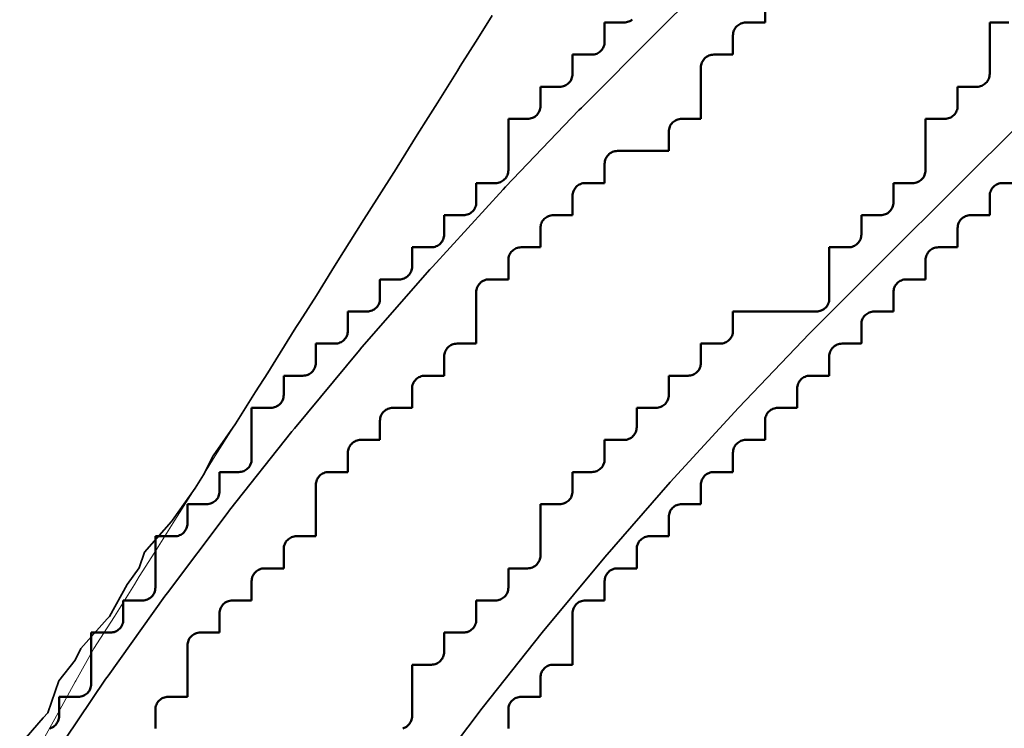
# Model space of a CAD drawing. Header units: metres. Extents: x -6552 to -6384, y 5654608 to 5654799.
# Tile 48 of 68: x -6494.56 to -6486.89, y 5654756.25 to 5654761.77. Entities that reach past the tile are written whole.
import ezdxf

# ---------------------------------------------------------------- set-up
doc = ezdxf.new("R2010")
doc.units = ezdxf.units.M
doc.header["$LTSCALE"] = 0.5
doc.linetypes.add('DASHED', pattern=[9, 6, -3])
doc.linetypes.add('PHANTOM', pattern=[22, 12, -2, 2, -2, 2, -2])
for name, color, linetype, lineweight in [('L-GRAD-CONT', 5, 'DASHED', 25), ('L-HARD-PAVE', 8, 'Continuous', 35), ('L-SITE-LIMIT', 6, 'PHANTOM', 50), ('V-TOPO-MINR', 32, 'Continuous', 13)]:
    doc.layers.add(name, color=color, linetype=linetype, lineweight=lineweight)

msp = doc.modelspace()

# ---------------------------------------------------------------- linework, layer by layer
at = {"layer": 'L-GRAD-CONT', "lineweight": 35}
msp.add_lwpolyline([(-6490.875, 5654761.8056), (-6490.989, 5654761.625), (-6491.125, 5654761.4097), (-6491.1466, 5654761.375), (-6491.3017, 5654761.125), (-6491.375, 5654761.0101), (-6491.4612, 5654760.875), (-6491.6164, 5654760.625), (-6491.625, 5654760.6115), (-6491.7759, 5654760.375), (-6491.875, 5654760.2153), (-6491.932, 5654760.125), (-6492.0905, 5654759.875), (-6492.125, 5654759.8194), (-6492.2457, 5654759.625), (-6492.375, 5654759.4223), (-6492.4052, 5654759.375), (-6492.5603, 5654759.125), (-6492.625, 5654759.0236), (-6492.7198, 5654758.875), (-6492.875, 5654758.625), (-6492.875, 5654758.625), (-6493.05, 5654758.375), (-6493.125, 5654758.2292), (-6493.1897, 5654758.125), (-6493.3677, 5654757.875), (-6493.375, 5654757.8654), (-6493.5859, 5654757.625), (-6493.625, 5654757.5043), (-6493.7199, 5654757.375), (-6493.8582, 5654757.125), (-6493.875, 5654757.1064), (-6494.0816, 5654756.875), (-6494.125, 5654756.7846), (-6494.2511, 5654756.625), (-6494.3391, 5654756.375), (-6494.375, 5654756.3351), (-6494.5571, 5654756.125)], dxfattribs=at)
at = {"layer": 'L-HARD-PAVE'}
for points in [[(-6494.3095, 5654756.0118), (-6493.8876, 5654756.6368), (-6493.8689, 5654756.6637), (-6493.4256, 5654757.2848), (-6493.4067, 5654757.3106), (-6492.9418, 5654757.9278), (-6492.9228, 5654757.9525), (-6492.4365, 5654758.5657), (-6492.4173, 5654758.5893), (-6491.9095, 5654759.1987), (-6491.8903, 5654759.2211), (-6491.361, 5654759.8266), (-6491.3419, 5654759.848), (-6490.7911, 5654760.4496), (-6490.772, 5654760.47), (-6490.1997, 5654761.0676), (-6490.1808, 5654761.087), (-6489.587, 5654761.6808), (-6489.5855, 5654761.6823), (-6489.0249, 5654762.2409)], [(-6486.7356, 5654760.9908), (-6487.2611, 5654760.4692), (-6487.82, 5654759.9122), (-6488.4034, 5654759.3288), (-6488.9566, 5654758.7511), (-6489.4883, 5654758.1704), (-6489.9984, 5654757.5869), (-6490.487, 5654757.0005), (-6490.9543, 5654756.4113), (-6491.4001, 5654755.8193)]]:
    msp.add_lwpolyline(points, dxfattribs=at)
at = {"layer": 'L-SITE-LIMIT'}
for points in [[(-6488.75, 5654761.9), (-6488.75, 5654761.7525), (-6488.7501, 5654761.7501), (-6488.7525, 5654761.75), (-6488.9, 5654761.75), (-6488.9098, 5654761.7495), (-6488.9195, 5654761.7481), (-6488.929, 5654761.7457), (-6488.9383, 5654761.7424), (-6488.9471, 5654761.7382), (-6488.9556, 5654761.7331), (-6488.9634, 5654761.7273), (-6488.9707, 5654761.7207), (-6488.9773, 5654761.7134), (-6488.9831, 5654761.7056), (-6488.9882, 5654761.6971), (-6488.9924, 5654761.6883), (-6488.9957, 5654761.679), (-6488.9981, 5654761.6695), (-6488.9995, 5654761.6598), (-6489, 5654761.65), (-6489, 5654761.5025), (-6489.0001, 5654761.5001), (-6489.0025, 5654761.5), (-6489.15, 5654761.5), (-6489.1598, 5654761.4995), (-6489.1695, 5654761.4981), (-6489.179, 5654761.4957), (-6489.1883, 5654761.4924), (-6489.1971, 5654761.4882), (-6489.2056, 5654761.4831), (-6489.2134, 5654761.4773), (-6489.2207, 5654761.4707), (-6489.2273, 5654761.4634), (-6489.2331, 5654761.4556), (-6489.2382, 5654761.4471), (-6489.2424, 5654761.4383), (-6489.2457, 5654761.429), (-6489.2481, 5654761.4195), (-6489.2495, 5654761.4098), (-6489.25, 5654761.4), (-6489.25, 5654761.0025), (-6489.2501, 5654761.0001), (-6489.2525, 5654761), (-6489.4, 5654761), (-6489.4098, 5654760.9995), (-6489.4195, 5654760.9981), (-6489.429, 5654760.9957), (-6489.4383, 5654760.9924), (-6489.4471, 5654760.9882), (-6489.4556, 5654760.9831), (-6489.4634, 5654760.9773), (-6489.4707, 5654760.9707), (-6489.4773, 5654760.9634), (-6489.4831, 5654760.9556), (-6489.4882, 5654760.9471), (-6489.4924, 5654760.9383), (-6489.4957, 5654760.929), (-6489.4981, 5654760.9195), (-6489.4995, 5654760.9098), (-6489.5, 5654760.9), (-6489.5, 5654760.7525), (-6489.5001, 5654760.7501), (-6489.5025, 5654760.75), (-6489.9, 5654760.75), (-6489.9098, 5654760.7495), (-6489.9195, 5654760.7481), (-6489.929, 5654760.7457), (-6489.9383, 5654760.7424), (-6489.9471, 5654760.7382), (-6489.9556, 5654760.7331), (-6489.9634, 5654760.7273), (-6489.9707, 5654760.7207), (-6489.9773, 5654760.7134), (-6489.9831, 5654760.7056), (-6489.9882, 5654760.6971), (-6489.9924, 5654760.6883), (-6489.9957, 5654760.679), (-6489.9981, 5654760.6695), (-6489.9995, 5654760.6598), (-6490, 5654760.65), (-6490, 5654760.5025), (-6490.0001, 5654760.5001), (-6490.0025, 5654760.5), (-6490.15, 5654760.5), (-6490.1598, 5654760.4995), (-6490.1695, 5654760.4981), (-6490.179, 5654760.4957), (-6490.1883, 5654760.4924), (-6490.1971, 5654760.4882), (-6490.2056, 5654760.4831), (-6490.2134, 5654760.4773), (-6490.2207, 5654760.4707), (-6490.2273, 5654760.4634), (-6490.2331, 5654760.4556), (-6490.2382, 5654760.4471), (-6490.2424, 5654760.4383), (-6490.2457, 5654760.429), (-6490.2481, 5654760.4195), (-6490.2495, 5654760.4098), (-6490.25, 5654760.4), (-6490.25, 5654760.2525), (-6490.2501, 5654760.2501), (-6490.2525, 5654760.25), (-6490.4, 5654760.25), (-6490.4098, 5654760.2495), (-6490.4195, 5654760.2481), (-6490.429, 5654760.2457), (-6490.4383, 5654760.2424), (-6490.4471, 5654760.2382), (-6490.4556, 5654760.2331), (-6490.4634, 5654760.2273), (-6490.4707, 5654760.2207), (-6490.4773, 5654760.2134), (-6490.4831, 5654760.2056), (-6490.4882, 5654760.1971), (-6490.4924, 5654760.1883), (-6490.4957, 5654760.179), (-6490.4981, 5654760.1695), (-6490.4995, 5654760.1598), (-6490.5, 5654760.15), (-6490.5, 5654760.0025), (-6490.5001, 5654760.0001), (-6490.5025, 5654760), (-6490.65, 5654760), (-6490.6598, 5654759.9995), (-6490.6695, 5654759.9981), (-6490.679, 5654759.9957), (-6490.6883, 5654759.9924), (-6490.6971, 5654759.9882), (-6490.7056, 5654759.9831), (-6490.7134, 5654759.9773), (-6490.7207, 5654759.9707), (-6490.7273, 5654759.9634), (-6490.7331, 5654759.9556), (-6490.7382, 5654759.9471), (-6490.7424, 5654759.9383), (-6490.7457, 5654759.929), (-6490.7481, 5654759.9195), (-6490.7495, 5654759.9098), (-6490.75, 5654759.9), (-6490.75, 5654759.7525), (-6490.7501, 5654759.7501), (-6490.7525, 5654759.75), (-6490.9, 5654759.75), (-6490.9098, 5654759.7495), (-6490.9195, 5654759.7481), (-6490.929, 5654759.7457), (-6490.9383, 5654759.7424), (-6490.9471, 5654759.7382), (-6490.9556, 5654759.7331), (-6490.9634, 5654759.7273), (-6490.9707, 5654759.7207), (-6490.9773, 5654759.7134), (-6490.9831, 5654759.7056), (-6490.9882, 5654759.6971), (-6490.9924, 5654759.6883), (-6490.9957, 5654759.679), (-6490.9981, 5654759.6695), (-6490.9995, 5654759.6598), (-6491, 5654759.65), (-6491, 5654759.2525), (-6491.0001, 5654759.2501), (-6491.0025, 5654759.25), (-6491.15, 5654759.25), (-6491.1598, 5654759.2495), (-6491.1695, 5654759.2481), (-6491.179, 5654759.2457), (-6491.1883, 5654759.2424), (-6491.1971, 5654759.2382), (-6491.2056, 5654759.2331), (-6491.2134, 5654759.2273), (-6491.2207, 5654759.2207), (-6491.2273, 5654759.2134), (-6491.2331, 5654759.2056), (-6491.2382, 5654759.1971), (-6491.2424, 5654759.1883), (-6491.2457, 5654759.179), (-6491.2481, 5654759.1695), (-6491.2495, 5654759.1598), (-6491.25, 5654759.15), (-6491.25, 5654759.0025), (-6491.2501, 5654759.0001), (-6491.2525, 5654759), (-6491.4, 5654759), (-6491.4098, 5654758.9995), (-6491.4195, 5654758.9981), (-6491.429, 5654758.9957), (-6491.4383, 5654758.9924), (-6491.4471, 5654758.9882), (-6491.4556, 5654758.9831), (-6491.4634, 5654758.9773), (-6491.4707, 5654758.9707), (-6491.4773, 5654758.9634), (-6491.4831, 5654758.9556), (-6491.4882, 5654758.9471), (-6491.4924, 5654758.9383), (-6491.4957, 5654758.929), (-6491.4981, 5654758.9195), (-6491.4995, 5654758.9098), (-6491.5, 5654758.9), (-6491.5, 5654758.7525), (-6491.5001, 5654758.7501), (-6491.5025, 5654758.75), (-6491.65, 5654758.75), (-6491.6598, 5654758.7495), (-6491.6695, 5654758.7481), (-6491.679, 5654758.7457), (-6491.6883, 5654758.7424), (-6491.6971, 5654758.7382), (-6491.7056, 5654758.7331), (-6491.7134, 5654758.7273), (-6491.7207, 5654758.7207), (-6491.7273, 5654758.7134), (-6491.7331, 5654758.7056), (-6491.7382, 5654758.6971), (-6491.7424, 5654758.6883), (-6491.7457, 5654758.679), (-6491.7481, 5654758.6695), (-6491.7495, 5654758.6598), (-6491.75, 5654758.65), (-6491.75, 5654758.5025), (-6491.7501, 5654758.5001), (-6491.7525, 5654758.5), (-6491.9, 5654758.5), (-6491.9098, 5654758.4995), (-6491.9195, 5654758.4981), (-6491.929, 5654758.4957), (-6491.9383, 5654758.4924), (-6491.9471, 5654758.4882), (-6491.9556, 5654758.4831), (-6491.9634, 5654758.4773), (-6491.9707, 5654758.4707), (-6491.9773, 5654758.4634), (-6491.9831, 5654758.4556), (-6491.9882, 5654758.4471), (-6491.9924, 5654758.4383), (-6491.9957, 5654758.429), (-6491.9981, 5654758.4195), (-6491.9995, 5654758.4098), (-6492, 5654758.4), (-6492, 5654758.2525), (-6492.0001, 5654758.2501), (-6492.0025, 5654758.25), (-6492.15, 5654758.25), (-6492.1598, 5654758.2495), (-6492.1695, 5654758.2481), (-6492.179, 5654758.2457), (-6492.1883, 5654758.2424), (-6492.1971, 5654758.2382), (-6492.2056, 5654758.2331), (-6492.2134, 5654758.2273), (-6492.2207, 5654758.2207), (-6492.2273, 5654758.2134), (-6492.2331, 5654758.2056), (-6492.2382, 5654758.1971), (-6492.2424, 5654758.1883), (-6492.2457, 5654758.179), (-6492.2481, 5654758.1695), (-6492.2495, 5654758.1598), (-6492.25, 5654758.15), (-6492.25, 5654757.7525), (-6492.2501, 5654757.7501), (-6492.2525, 5654757.75), (-6492.4, 5654757.75), (-6492.4098, 5654757.7495), (-6492.4195, 5654757.7481), (-6492.429, 5654757.7457), (-6492.4383, 5654757.7424), (-6492.4471, 5654757.7382), (-6492.4556, 5654757.7331), (-6492.4634, 5654757.7273), (-6492.4707, 5654757.7207), (-6492.4773, 5654757.7134), (-6492.4831, 5654757.7056), (-6492.4882, 5654757.6971), (-6492.4924, 5654757.6883), (-6492.4957, 5654757.679), (-6492.4981, 5654757.6695), (-6492.4995, 5654757.6598), (-6492.5, 5654757.65), (-6492.5, 5654757.5025), (-6492.5001, 5654757.5001), (-6492.5025, 5654757.5), (-6492.65, 5654757.5), (-6492.6598, 5654757.4995), (-6492.6695, 5654757.4981), (-6492.679, 5654757.4957), (-6492.6883, 5654757.4924), (-6492.6971, 5654757.4882), (-6492.7056, 5654757.4831), (-6492.7134, 5654757.4773), (-6492.7207, 5654757.4707), (-6492.7273, 5654757.4634), (-6492.7331, 5654757.4556), (-6492.7382, 5654757.4471), (-6492.7424, 5654757.4383), (-6492.7457, 5654757.429), (-6492.7481, 5654757.4195), (-6492.7495, 5654757.4098), (-6492.75, 5654757.4), (-6492.75, 5654757.2525), (-6492.7501, 5654757.2501), (-6492.7525, 5654757.25), (-6492.9, 5654757.25), (-6492.9098, 5654757.2495), (-6492.9195, 5654757.2481), (-6492.929, 5654757.2457), (-6492.9383, 5654757.2424), (-6492.9471, 5654757.2382), (-6492.9556, 5654757.2331), (-6492.9634, 5654757.2273), (-6492.9707, 5654757.2207), (-6492.9773, 5654757.2134), (-6492.9831, 5654757.2056), (-6492.9882, 5654757.1971), (-6492.9924, 5654757.1883), (-6492.9957, 5654757.179), (-6492.9981, 5654757.1695), (-6492.9995, 5654757.1598), (-6493, 5654757.15), (-6493, 5654757.0025), (-6493.0001, 5654757.0001), (-6493.0025, 5654757), (-6493.15, 5654757), (-6493.1598, 5654756.9995), (-6493.1695, 5654756.9981), (-6493.179, 5654756.9957), (-6493.1883, 5654756.9924), (-6493.1971, 5654756.9882), (-6493.2056, 5654756.9831), (-6493.2134, 5654756.9773), (-6493.2207, 5654756.9707), (-6493.2273, 5654756.9634), (-6493.2331, 5654756.9556), (-6493.2382, 5654756.9471), (-6493.2424, 5654756.9383), (-6493.2457, 5654756.929), (-6493.2481, 5654756.9195), (-6493.2495, 5654756.9098), (-6493.25, 5654756.9), (-6493.25, 5654756.5025), (-6493.2501, 5654756.5001), (-6493.2525, 5654756.5), (-6493.4, 5654756.5), (-6493.4098, 5654756.4995), (-6493.4195, 5654756.4981), (-6493.429, 5654756.4957), (-6493.4383, 5654756.4924), (-6493.4471, 5654756.4882), (-6493.4556, 5654756.4831), (-6493.4634, 5654756.4773), (-6493.4707, 5654756.4707), (-6493.4773, 5654756.4634), (-6493.4831, 5654756.4556), (-6493.4882, 5654756.4471), (-6493.4924, 5654756.4383), (-6493.4957, 5654756.429), (-6493.4981, 5654756.4195), (-6493.4995, 5654756.4098), (-6493.5, 5654756.4), (-6493.5, 5654756.2525)], [(-6494.321, 5654756.2543), (-6494.3117, 5654756.2576), (-6494.3029, 5654756.2618), (-6494.2944, 5654756.2669), (-6494.2866, 5654756.2727), (-6494.2793, 5654756.2793), (-6494.2727, 5654756.2866), (-6494.2669, 5654756.2944), (-6494.2618, 5654756.3029), (-6494.2576, 5654756.3117), (-6494.2543, 5654756.321), (-6494.2519, 5654756.3305), (-6494.2505, 5654756.3402), (-6494.25, 5654756.35), (-6494.25, 5654756.4975), (-6494.2499, 5654756.4999), (-6494.2475, 5654756.5), (-6494.1, 5654756.5), (-6494.0902, 5654756.5005), (-6494.0805, 5654756.5019), (-6494.071, 5654756.5043), (-6494.0617, 5654756.5076), (-6494.0529, 5654756.5118), (-6494.0444, 5654756.5169), (-6494.0366, 5654756.5227), (-6494.0293, 5654756.5293), (-6494.0227, 5654756.5366), (-6494.0169, 5654756.5444), (-6494.0118, 5654756.5529), (-6494.0076, 5654756.5617), (-6494.0043, 5654756.571), (-6494.0019, 5654756.5805), (-6494.0005, 5654756.5902), (-6494, 5654756.6), (-6494, 5654756.9975), (-6493.9999, 5654756.9999), (-6493.9975, 5654757), (-6493.85, 5654757), (-6493.8402, 5654757.0005), (-6493.8305, 5654757.0019), (-6493.821, 5654757.0043), (-6493.8117, 5654757.0076), (-6493.8029, 5654757.0118), (-6493.7944, 5654757.0169), (-6493.7866, 5654757.0227), (-6493.7793, 5654757.0293), (-6493.7727, 5654757.0366), (-6493.7669, 5654757.0444), (-6493.7618, 5654757.0529), (-6493.7576, 5654757.0617), (-6493.7543, 5654757.071), (-6493.7519, 5654757.0805), (-6493.7505, 5654757.0902), (-6493.75, 5654757.1), (-6493.75, 5654757.2475), (-6493.7499, 5654757.2499), (-6493.7475, 5654757.25), (-6493.6, 5654757.25), (-6493.5902, 5654757.2505), (-6493.5805, 5654757.2519), (-6493.571, 5654757.2543), (-6493.5617, 5654757.2576), (-6493.5529, 5654757.2618), (-6493.5444, 5654757.2669), (-6493.5366, 5654757.2727), (-6493.5293, 5654757.2793), (-6493.5227, 5654757.2866), (-6493.5169, 5654757.2944), (-6493.5118, 5654757.3029), (-6493.5076, 5654757.3117), (-6493.5043, 5654757.321), (-6493.5019, 5654757.3305), (-6493.5005, 5654757.3402), (-6493.5, 5654757.35), (-6493.5, 5654757.7475), (-6493.4999, 5654757.7499), (-6493.4975, 5654757.75), (-6493.35, 5654757.75), (-6493.3402, 5654757.7505), (-6493.3305, 5654757.7519), (-6493.321, 5654757.7543), (-6493.3117, 5654757.7576), (-6493.3029, 5654757.7618), (-6493.2944, 5654757.7669), (-6493.2866, 5654757.7727), (-6493.2793, 5654757.7793), (-6493.2727, 5654757.7866), (-6493.2669, 5654757.7944), (-6493.2618, 5654757.8029), (-6493.2576, 5654757.8117), (-6493.2543, 5654757.821), (-6493.2519, 5654757.8305), (-6493.2505, 5654757.8402), (-6493.25, 5654757.85), (-6493.25, 5654757.9975), (-6493.2499, 5654757.9999), (-6493.2475, 5654758), (-6493.1, 5654758), (-6493.0902, 5654758.0005), (-6493.0805, 5654758.0019), (-6493.071, 5654758.0043), (-6493.0617, 5654758.0076), (-6493.0529, 5654758.0118), (-6493.0444, 5654758.0169), (-6493.0366, 5654758.0227), (-6493.0293, 5654758.0293), (-6493.0227, 5654758.0366), (-6493.0169, 5654758.0444), (-6493.0118, 5654758.0529), (-6493.0076, 5654758.0617), (-6493.0043, 5654758.071), (-6493.0019, 5654758.0805), (-6493.0005, 5654758.0902), (-6493, 5654758.1), (-6493, 5654758.2475), (-6492.9999, 5654758.2499), (-6492.9975, 5654758.25), (-6492.85, 5654758.25), (-6492.8402, 5654758.2505), (-6492.8305, 5654758.2519), (-6492.821, 5654758.2543), (-6492.8117, 5654758.2576), (-6492.8029, 5654758.2618), (-6492.7944, 5654758.2669), (-6492.7866, 5654758.2727), (-6492.7793, 5654758.2793), (-6492.7727, 5654758.2866), (-6492.7669, 5654758.2944), (-6492.7618, 5654758.3029), (-6492.7576, 5654758.3117), (-6492.7543, 5654758.321), (-6492.7519, 5654758.3305), (-6492.7505, 5654758.3402), (-6492.75, 5654758.35), (-6492.75, 5654758.7475), (-6492.7499, 5654758.7499), (-6492.7475, 5654758.75), (-6492.6, 5654758.75), (-6492.5902, 5654758.7505), (-6492.5805, 5654758.7519), (-6492.571, 5654758.7543), (-6492.5617, 5654758.7576), (-6492.5529, 5654758.7618), (-6492.5444, 5654758.7669), (-6492.5366, 5654758.7727), (-6492.5293, 5654758.7793), (-6492.5227, 5654758.7866), (-6492.5169, 5654758.7944), (-6492.5118, 5654758.8029), (-6492.5076, 5654758.8117), (-6492.5043, 5654758.821), (-6492.5019, 5654758.8305), (-6492.5005, 5654758.8402), (-6492.5, 5654758.85), (-6492.5, 5654758.9975), (-6492.4999, 5654758.9999), (-6492.4975, 5654759), (-6492.35, 5654759), (-6492.3402, 5654759.0005), (-6492.3305, 5654759.0019), (-6492.321, 5654759.0043), (-6492.3117, 5654759.0076), (-6492.3029, 5654759.0118), (-6492.2944, 5654759.0169), (-6492.2866, 5654759.0227), (-6492.2793, 5654759.0293), (-6492.2727, 5654759.0366), (-6492.2669, 5654759.0444), (-6492.2618, 5654759.0529), (-6492.2576, 5654759.0617), (-6492.2543, 5654759.071), (-6492.2519, 5654759.0805), (-6492.2505, 5654759.0902), (-6492.25, 5654759.1), (-6492.25, 5654759.2475), (-6492.2499, 5654759.2499), (-6492.2475, 5654759.25), (-6492.1, 5654759.25), (-6492.0902, 5654759.2505), (-6492.0805, 5654759.2519), (-6492.071, 5654759.2543), (-6492.0617, 5654759.2576), (-6492.0529, 5654759.2618), (-6492.0444, 5654759.2669), (-6492.0366, 5654759.2727), (-6492.0293, 5654759.2793), (-6492.0227, 5654759.2866), (-6492.0169, 5654759.2944), (-6492.0118, 5654759.3029), (-6492.0076, 5654759.3117), (-6492.0043, 5654759.321), (-6492.0019, 5654759.3305), (-6492.0005, 5654759.3402), (-6492, 5654759.35), (-6492, 5654759.4975), (-6491.9999, 5654759.4999), (-6491.9975, 5654759.5), (-6491.85, 5654759.5), (-6491.8402, 5654759.5005), (-6491.8305, 5654759.5019), (-6491.821, 5654759.5043), (-6491.8117, 5654759.5076), (-6491.8029, 5654759.5118), (-6491.7944, 5654759.5169), (-6491.7866, 5654759.5227), (-6491.7793, 5654759.5293), (-6491.7727, 5654759.5366), (-6491.7669, 5654759.5444), (-6491.7618, 5654759.5529), (-6491.7576, 5654759.5617), (-6491.7543, 5654759.571), (-6491.7519, 5654759.5805), (-6491.7505, 5654759.5902), (-6491.75, 5654759.6), (-6491.75, 5654759.7475), (-6491.7499, 5654759.7499), (-6491.7475, 5654759.75), (-6491.6, 5654759.75), (-6491.5902, 5654759.7505), (-6491.5805, 5654759.7519), (-6491.571, 5654759.7543), (-6491.5617, 5654759.7576), (-6491.5529, 5654759.7618), (-6491.5444, 5654759.7669), (-6491.5366, 5654759.7727), (-6491.5293, 5654759.7793), (-6491.5227, 5654759.7866), (-6491.5169, 5654759.7944), (-6491.5118, 5654759.8029), (-6491.5076, 5654759.8117), (-6491.5043, 5654759.821), (-6491.5019, 5654759.8305), (-6491.5005, 5654759.8402), (-6491.5, 5654759.85), (-6491.5, 5654759.9975), (-6491.4999, 5654759.9999), (-6491.4975, 5654760), (-6491.35, 5654760), (-6491.3402, 5654760.0005), (-6491.3305, 5654760.0019), (-6491.321, 5654760.0043), (-6491.3117, 5654760.0076), (-6491.3029, 5654760.0118), (-6491.2944, 5654760.0169), (-6491.2866, 5654760.0227), (-6491.2793, 5654760.0293), (-6491.2727, 5654760.0366), (-6491.2669, 5654760.0444), (-6491.2618, 5654760.0529), (-6491.2576, 5654760.0617), (-6491.2543, 5654760.071), (-6491.2519, 5654760.0805), (-6491.2505, 5654760.0902), (-6491.25, 5654760.1), (-6491.25, 5654760.2475), (-6491.2499, 5654760.2499), (-6491.2475, 5654760.25), (-6491.1, 5654760.25), (-6491.0902, 5654760.2505), (-6491.0805, 5654760.2519), (-6491.071, 5654760.2543), (-6491.0617, 5654760.2576), (-6491.0529, 5654760.2618), (-6491.0444, 5654760.2669), (-6491.0366, 5654760.2727), (-6491.0293, 5654760.2793), (-6491.0227, 5654760.2866), (-6491.0169, 5654760.2944), (-6491.0118, 5654760.3029), (-6491.0076, 5654760.3117), (-6491.0043, 5654760.321), (-6491.0019, 5654760.3305), (-6491.0005, 5654760.3402), (-6491, 5654760.35), (-6491, 5654760.4975), (-6490.9999, 5654760.4999), (-6490.9975, 5654760.5), (-6490.85, 5654760.5), (-6490.8402, 5654760.5005), (-6490.8305, 5654760.5019), (-6490.821, 5654760.5043), (-6490.8117, 5654760.5076), (-6490.8029, 5654760.5118), (-6490.7944, 5654760.5169), (-6490.7866, 5654760.5227), (-6490.7793, 5654760.5293), (-6490.7727, 5654760.5366), (-6490.7669, 5654760.5444), (-6490.7618, 5654760.5529), (-6490.7576, 5654760.5617), (-6490.7543, 5654760.571), (-6490.7519, 5654760.5805), (-6490.7505, 5654760.5902), (-6490.75, 5654760.6), (-6490.75, 5654760.9975), (-6490.7499, 5654760.9999), (-6490.7475, 5654761), (-6490.6, 5654761), (-6490.5902, 5654761.0005), (-6490.5805, 5654761.0019), (-6490.571, 5654761.0043), (-6490.5617, 5654761.0076), (-6490.5529, 5654761.0118), (-6490.5444, 5654761.0169), (-6490.5366, 5654761.0227), (-6490.5293, 5654761.0293), (-6490.5227, 5654761.0366), (-6490.5169, 5654761.0444), (-6490.5118, 5654761.0529), (-6490.5076, 5654761.0617), (-6490.5043, 5654761.071), (-6490.5019, 5654761.0805), (-6490.5005, 5654761.0902), (-6490.5, 5654761.1), (-6490.5, 5654761.2475), (-6490.4999, 5654761.2499), (-6490.4975, 5654761.25), (-6490.35, 5654761.25), (-6490.3402, 5654761.2505), (-6490.3305, 5654761.2519), (-6490.321, 5654761.2543), (-6490.3117, 5654761.2576), (-6490.3029, 5654761.2618), (-6490.2944, 5654761.2669), (-6490.2866, 5654761.2727), (-6490.2793, 5654761.2793), (-6490.2727, 5654761.2866), (-6490.2669, 5654761.2944), (-6490.2618, 5654761.3029), (-6490.2576, 5654761.3117), (-6490.2543, 5654761.321), (-6490.2519, 5654761.3305), (-6490.2505, 5654761.3402), (-6490.25, 5654761.35), (-6490.25, 5654761.4975), (-6490.2499, 5654761.4999), (-6490.2475, 5654761.5), (-6490.1, 5654761.5), (-6490.0902, 5654761.5005), (-6490.0805, 5654761.5019), (-6490.071, 5654761.5043), (-6490.0617, 5654761.5076), (-6490.0529, 5654761.5118), (-6490.0444, 5654761.5169), (-6490.0366, 5654761.5227), (-6490.0293, 5654761.5293), (-6490.0227, 5654761.5366), (-6490.0169, 5654761.5444), (-6490.0118, 5654761.5529), (-6490.0076, 5654761.5617), (-6490.0043, 5654761.571), (-6490.0019, 5654761.5805), (-6490.0005, 5654761.5902), (-6490, 5654761.6), (-6490, 5654761.7475), (-6489.9999, 5654761.7499), (-6489.9975, 5654761.75), (-6489.85, 5654761.75), (-6489.8402, 5654761.7505), (-6489.8305, 5654761.7519), (-6489.821, 5654761.7543), (-6489.8117, 5654761.7576), (-6489.8029, 5654761.7618), (-6489.7944, 5654761.7669), (-6489.7866, 5654761.7727)], [(-6491.571, 5654756.2543), (-6491.5617, 5654756.2576), (-6491.5529, 5654756.2618), (-6491.5444, 5654756.2669), (-6491.5366, 5654756.2727), (-6491.5293, 5654756.2793), (-6491.5227, 5654756.2866), (-6491.5169, 5654756.2944), (-6491.5118, 5654756.3029), (-6491.5076, 5654756.3117), (-6491.5043, 5654756.321), (-6491.5019, 5654756.3305), (-6491.5005, 5654756.3402), (-6491.5, 5654756.35), (-6491.5, 5654756.7475), (-6491.4999, 5654756.7499), (-6491.4975, 5654756.75), (-6491.35, 5654756.75), (-6491.3402, 5654756.7505), (-6491.3305, 5654756.7519), (-6491.321, 5654756.7543), (-6491.3117, 5654756.7576), (-6491.3029, 5654756.7618), (-6491.2944, 5654756.7669), (-6491.2866, 5654756.7727), (-6491.2793, 5654756.7793), (-6491.2727, 5654756.7866), (-6491.2669, 5654756.7944), (-6491.2618, 5654756.8029), (-6491.2576, 5654756.8117), (-6491.2543, 5654756.821), (-6491.2519, 5654756.8305), (-6491.2505, 5654756.8402), (-6491.25, 5654756.85), (-6491.25, 5654756.9975), (-6491.2499, 5654756.9999), (-6491.2475, 5654757), (-6491.1, 5654757), (-6491.0902, 5654757.0005), (-6491.0805, 5654757.0019), (-6491.071, 5654757.0043), (-6491.0617, 5654757.0076), (-6491.0529, 5654757.0118), (-6491.0444, 5654757.0169), (-6491.0366, 5654757.0227), (-6491.0293, 5654757.0293), (-6491.0227, 5654757.0366), (-6491.0169, 5654757.0444), (-6491.0118, 5654757.0529), (-6491.0076, 5654757.0617), (-6491.0043, 5654757.071), (-6491.0019, 5654757.0805), (-6491.0005, 5654757.0902), (-6491, 5654757.1), (-6491, 5654757.2475), (-6490.9999, 5654757.2499), (-6490.9975, 5654757.25), (-6490.85, 5654757.25), (-6490.8402, 5654757.2505), (-6490.8305, 5654757.2519), (-6490.821, 5654757.2543), (-6490.8117, 5654757.2576), (-6490.8029, 5654757.2618), (-6490.7944, 5654757.2669), (-6490.7866, 5654757.2727), (-6490.7793, 5654757.2793), (-6490.7727, 5654757.2866), (-6490.7669, 5654757.2944), (-6490.7618, 5654757.3029), (-6490.7576, 5654757.3117), (-6490.7543, 5654757.321), (-6490.7519, 5654757.3305), (-6490.7505, 5654757.3402), (-6490.75, 5654757.35), (-6490.75, 5654757.4975), (-6490.7499, 5654757.4999), (-6490.7475, 5654757.5), (-6490.6, 5654757.5), (-6490.5902, 5654757.5005), (-6490.5805, 5654757.5019), (-6490.571, 5654757.5043), (-6490.5617, 5654757.5076), (-6490.5529, 5654757.5118), (-6490.5444, 5654757.5169), (-6490.5366, 5654757.5227), (-6490.5293, 5654757.5293), (-6490.5227, 5654757.5366), (-6490.5169, 5654757.5444), (-6490.5118, 5654757.5529), (-6490.5076, 5654757.5617), (-6490.5043, 5654757.571), (-6490.5019, 5654757.5805), (-6490.5005, 5654757.5902), (-6490.5, 5654757.6), (-6490.5, 5654757.9975), (-6490.4999, 5654757.9999), (-6490.4975, 5654758), (-6490.35, 5654758), (-6490.3402, 5654758.0005), (-6490.3305, 5654758.0019), (-6490.321, 5654758.0043), (-6490.3117, 5654758.0076), (-6490.3029, 5654758.0118), (-6490.2944, 5654758.0169), (-6490.2866, 5654758.0227), (-6490.2793, 5654758.0293), (-6490.2727, 5654758.0366), (-6490.2669, 5654758.0444), (-6490.2618, 5654758.0529), (-6490.2576, 5654758.0617), (-6490.2543, 5654758.071), (-6490.2519, 5654758.0805), (-6490.2505, 5654758.0902), (-6490.25, 5654758.1), (-6490.25, 5654758.2475), (-6490.2499, 5654758.2499), (-6490.2475, 5654758.25), (-6490.1, 5654758.25), (-6490.0902, 5654758.2505), (-6490.0805, 5654758.2519), (-6490.071, 5654758.2543), (-6490.0617, 5654758.2576), (-6490.0529, 5654758.2618), (-6490.0444, 5654758.2669), (-6490.0366, 5654758.2727), (-6490.0293, 5654758.2793), (-6490.0227, 5654758.2866), (-6490.0169, 5654758.2944), (-6490.0118, 5654758.3029), (-6490.0076, 5654758.3117), (-6490.0043, 5654758.321), (-6490.0019, 5654758.3305), (-6490.0005, 5654758.3402), (-6490, 5654758.35), (-6490, 5654758.4975), (-6489.9999, 5654758.4999), (-6489.9975, 5654758.5), (-6489.85, 5654758.5), (-6489.8402, 5654758.5005), (-6489.8305, 5654758.5019), (-6489.821, 5654758.5043), (-6489.8117, 5654758.5076), (-6489.8029, 5654758.5118), (-6489.7944, 5654758.5169), (-6489.7866, 5654758.5227), (-6489.7793, 5654758.5293), (-6489.7727, 5654758.5366), (-6489.7669, 5654758.5444), (-6489.7618, 5654758.5529), (-6489.7576, 5654758.5617), (-6489.7543, 5654758.571), (-6489.7519, 5654758.5805), (-6489.7505, 5654758.5902), (-6489.75, 5654758.6), (-6489.75, 5654758.7475), (-6489.7499, 5654758.7499), (-6489.7475, 5654758.75), (-6489.6, 5654758.75), (-6489.5902, 5654758.7505), (-6489.5805, 5654758.7519), (-6489.571, 5654758.7543), (-6489.5617, 5654758.7576), (-6489.5529, 5654758.7618), (-6489.5444, 5654758.7669), (-6489.5366, 5654758.7727), (-6489.5293, 5654758.7793), (-6489.5227, 5654758.7866), (-6489.5169, 5654758.7944), (-6489.5118, 5654758.8029), (-6489.5076, 5654758.8117), (-6489.5043, 5654758.821), (-6489.5019, 5654758.8305), (-6489.5005, 5654758.8402), (-6489.5, 5654758.85), (-6489.5, 5654758.9975), (-6489.4999, 5654758.9999), (-6489.4975, 5654759), (-6489.35, 5654759), (-6489.3402, 5654759.0005), (-6489.3305, 5654759.0019), (-6489.321, 5654759.0043), (-6489.3117, 5654759.0076), (-6489.3029, 5654759.0118), (-6489.2944, 5654759.0169), (-6489.2866, 5654759.0227), (-6489.2793, 5654759.0293), (-6489.2727, 5654759.0366), (-6489.2669, 5654759.0444), (-6489.2618, 5654759.0529), (-6489.2576, 5654759.0617), (-6489.2543, 5654759.071), (-6489.2519, 5654759.0805), (-6489.2505, 5654759.0902), (-6489.25, 5654759.1), (-6489.25, 5654759.2475), (-6489.2499, 5654759.2499), (-6489.2475, 5654759.25), (-6489.1, 5654759.25), (-6489.0902, 5654759.2505), (-6489.0805, 5654759.2519), (-6489.071, 5654759.2543), (-6489.0617, 5654759.2576), (-6489.0529, 5654759.2618), (-6489.0444, 5654759.2669), (-6489.0366, 5654759.2727), (-6489.0293, 5654759.2793), (-6489.0227, 5654759.2866), (-6489.0169, 5654759.2944), (-6489.0118, 5654759.3029), (-6489.0076, 5654759.3117), (-6489.0043, 5654759.321), (-6489.0019, 5654759.3305), (-6489.0005, 5654759.3402), (-6489, 5654759.35), (-6489, 5654759.4975), (-6488.9999, 5654759.4999), (-6488.9975, 5654759.5), (-6488.35, 5654759.5), (-6488.3402, 5654759.5005), (-6488.3305, 5654759.5019), (-6488.321, 5654759.5043), (-6488.3117, 5654759.5076), (-6488.3029, 5654759.5118), (-6488.2944, 5654759.5169), (-6488.2866, 5654759.5227), (-6488.2793, 5654759.5293), (-6488.2727, 5654759.5366), (-6488.2669, 5654759.5444), (-6488.2618, 5654759.5529), (-6488.2576, 5654759.5617), (-6488.2543, 5654759.571), (-6488.2519, 5654759.5805), (-6488.2505, 5654759.5902), (-6488.25, 5654759.6), (-6488.25, 5654759.9975), (-6488.2499, 5654759.9999), (-6488.2475, 5654760), (-6488.1, 5654760), (-6488.0902, 5654760.0005), (-6488.0805, 5654760.0019), (-6488.071, 5654760.0043), (-6488.0617, 5654760.0076), (-6488.0529, 5654760.0118), (-6488.0444, 5654760.0169), (-6488.0366, 5654760.0227), (-6488.0293, 5654760.0293), (-6488.0227, 5654760.0366), (-6488.0169, 5654760.0444), (-6488.0118, 5654760.0529), (-6488.0076, 5654760.0617), (-6488.0043, 5654760.071), (-6488.0019, 5654760.0805), (-6488.0005, 5654760.0902), (-6488, 5654760.1), (-6488, 5654760.2475), (-6487.9999, 5654760.2499), (-6487.9975, 5654760.25), (-6487.85, 5654760.25), (-6487.8402, 5654760.2505), (-6487.8305, 5654760.2519), (-6487.821, 5654760.2543), (-6487.8117, 5654760.2576), (-6487.8029, 5654760.2618), (-6487.7944, 5654760.2669), (-6487.7866, 5654760.2727), (-6487.7793, 5654760.2793), (-6487.7727, 5654760.2866), (-6487.7669, 5654760.2944), (-6487.7618, 5654760.3029), (-6487.7576, 5654760.3117), (-6487.7543, 5654760.321), (-6487.7519, 5654760.3305), (-6487.7505, 5654760.3402), (-6487.75, 5654760.35), (-6487.75, 5654760.4975), (-6487.7499, 5654760.4999), (-6487.7475, 5654760.5), (-6487.6, 5654760.5), (-6487.5902, 5654760.5005), (-6487.5805, 5654760.5019), (-6487.571, 5654760.5043), (-6487.5617, 5654760.5076), (-6487.5529, 5654760.5118), (-6487.5444, 5654760.5169), (-6487.5366, 5654760.5227), (-6487.5293, 5654760.5293), (-6487.5227, 5654760.5366), (-6487.5169, 5654760.5444), (-6487.5118, 5654760.5529), (-6487.5076, 5654760.5617), (-6487.5043, 5654760.571), (-6487.5019, 5654760.5805), (-6487.5005, 5654760.5902), (-6487.5, 5654760.6), (-6487.5, 5654760.9975), (-6487.4999, 5654760.9999), (-6487.4975, 5654761), (-6487.35, 5654761), (-6487.3402, 5654761.0005), (-6487.3305, 5654761.0019), (-6487.321, 5654761.0043), (-6487.3117, 5654761.0076), (-6487.3029, 5654761.0118), (-6487.2944, 5654761.0169), (-6487.2866, 5654761.0227), (-6487.2793, 5654761.0293), (-6487.2727, 5654761.0366), (-6487.2669, 5654761.0444), (-6487.2618, 5654761.0529), (-6487.2576, 5654761.0617), (-6487.2543, 5654761.071), (-6487.2519, 5654761.0805), (-6487.2505, 5654761.0902), (-6487.25, 5654761.1), (-6487.25, 5654761.2475), (-6487.2499, 5654761.2499), (-6487.2475, 5654761.25), (-6487.1, 5654761.25), (-6487.0902, 5654761.2505), (-6487.0805, 5654761.2519), (-6487.071, 5654761.2543), (-6487.0617, 5654761.2576), (-6487.0529, 5654761.2618), (-6487.0444, 5654761.2669), (-6487.0366, 5654761.2727), (-6487.0293, 5654761.2793), (-6487.0227, 5654761.2866), (-6487.0169, 5654761.2944), (-6487.0118, 5654761.3029), (-6487.0076, 5654761.3117), (-6487.0043, 5654761.321), (-6487.0019, 5654761.3305), (-6487.0005, 5654761.3402), (-6487, 5654761.35), (-6487, 5654761.7475), (-6486.9999, 5654761.7499), (-6486.9975, 5654761.75), (-6486.85, 5654761.75)], [(-6486.7525, 5654760.5), (-6486.9, 5654760.5), (-6486.9098, 5654760.4995), (-6486.9195, 5654760.4981), (-6486.929, 5654760.4957), (-6486.9383, 5654760.4924), (-6486.9471, 5654760.4882), (-6486.9556, 5654760.4831), (-6486.9634, 5654760.4773), (-6486.9707, 5654760.4707), (-6486.9773, 5654760.4634), (-6486.9831, 5654760.4556), (-6486.9882, 5654760.4471), (-6486.9924, 5654760.4383), (-6486.9957, 5654760.429), (-6486.9981, 5654760.4195), (-6486.9995, 5654760.4098), (-6487, 5654760.4), (-6487, 5654760.2525), (-6487.0001, 5654760.2501), (-6487.0025, 5654760.25), (-6487.15, 5654760.25), (-6487.1598, 5654760.2495), (-6487.1695, 5654760.2481), (-6487.179, 5654760.2457), (-6487.1883, 5654760.2424), (-6487.1971, 5654760.2382), (-6487.2056, 5654760.2331), (-6487.2134, 5654760.2273), (-6487.2207, 5654760.2207), (-6487.2273, 5654760.2134), (-6487.2331, 5654760.2056), (-6487.2382, 5654760.1971), (-6487.2424, 5654760.1883), (-6487.2457, 5654760.179), (-6487.2481, 5654760.1695), (-6487.2495, 5654760.1598), (-6487.25, 5654760.15), (-6487.25, 5654760.0025), (-6487.2501, 5654760.0001), (-6487.2525, 5654760), (-6487.4, 5654760), (-6487.4098, 5654759.9995), (-6487.4195, 5654759.9981), (-6487.429, 5654759.9957), (-6487.4383, 5654759.9924), (-6487.4471, 5654759.9882), (-6487.4556, 5654759.9831), (-6487.4634, 5654759.9773), (-6487.4707, 5654759.9707), (-6487.4773, 5654759.9634), (-6487.4831, 5654759.9556), (-6487.4882, 5654759.9471), (-6487.4924, 5654759.9383), (-6487.4957, 5654759.929), (-6487.4981, 5654759.9195), (-6487.4995, 5654759.9098), (-6487.5, 5654759.9), (-6487.5, 5654759.7525), (-6487.5001, 5654759.7501), (-6487.5025, 5654759.75), (-6487.65, 5654759.75), (-6487.6598, 5654759.7495), (-6487.6695, 5654759.7481), (-6487.679, 5654759.7457), (-6487.6883, 5654759.7424), (-6487.6971, 5654759.7382), (-6487.7056, 5654759.7331), (-6487.7134, 5654759.7273), (-6487.7207, 5654759.7207), (-6487.7273, 5654759.7134), (-6487.7331, 5654759.7056), (-6487.7382, 5654759.6971), (-6487.7424, 5654759.6883), (-6487.7457, 5654759.679), (-6487.7481, 5654759.6695), (-6487.7495, 5654759.6598), (-6487.75, 5654759.65), (-6487.75, 5654759.5025), (-6487.7501, 5654759.5001), (-6487.7525, 5654759.5), (-6487.9, 5654759.5), (-6487.9098, 5654759.4995), (-6487.9195, 5654759.4981), (-6487.929, 5654759.4957), (-6487.9383, 5654759.4924), (-6487.9471, 5654759.4882), (-6487.9556, 5654759.4831), (-6487.9634, 5654759.4773), (-6487.9707, 5654759.4707), (-6487.9773, 5654759.4634), (-6487.9831, 5654759.4556), (-6487.9882, 5654759.4471), (-6487.9924, 5654759.4383), (-6487.9957, 5654759.429), (-6487.9981, 5654759.4195), (-6487.9995, 5654759.4098), (-6488, 5654759.4), (-6488, 5654759.2525), (-6488.0001, 5654759.2501), (-6488.0025, 5654759.25), (-6488.15, 5654759.25), (-6488.1598, 5654759.2495), (-6488.1695, 5654759.2481), (-6488.179, 5654759.2457), (-6488.1883, 5654759.2424), (-6488.1971, 5654759.2382), (-6488.2056, 5654759.2331), (-6488.2134, 5654759.2273), (-6488.2207, 5654759.2207), (-6488.2273, 5654759.2134), (-6488.2331, 5654759.2056), (-6488.2382, 5654759.1971), (-6488.2424, 5654759.1883), (-6488.2457, 5654759.179), (-6488.2481, 5654759.1695), (-6488.2495, 5654759.1598), (-6488.25, 5654759.15), (-6488.25, 5654759.0025), (-6488.2501, 5654759.0001), (-6488.2525, 5654759), (-6488.4, 5654759), (-6488.4098, 5654758.9995), (-6488.4195, 5654758.9981), (-6488.429, 5654758.9957), (-6488.4383, 5654758.9924), (-6488.4471, 5654758.9882), (-6488.4556, 5654758.9831), (-6488.4634, 5654758.9773), (-6488.4707, 5654758.9707), (-6488.4773, 5654758.9634), (-6488.4831, 5654758.9556), (-6488.4882, 5654758.9471), (-6488.4924, 5654758.9383), (-6488.4957, 5654758.929), (-6488.4981, 5654758.9195), (-6488.4995, 5654758.9098), (-6488.5, 5654758.9), (-6488.5, 5654758.7525), (-6488.5001, 5654758.7501), (-6488.5025, 5654758.75), (-6488.65, 5654758.75), (-6488.6598, 5654758.7495), (-6488.6695, 5654758.7481), (-6488.679, 5654758.7457), (-6488.6883, 5654758.7424), (-6488.6971, 5654758.7382), (-6488.7056, 5654758.7331), (-6488.7134, 5654758.7273), (-6488.7207, 5654758.7207), (-6488.7273, 5654758.7134), (-6488.7331, 5654758.7056), (-6488.7382, 5654758.6971), (-6488.7424, 5654758.6883), (-6488.7457, 5654758.679), (-6488.7481, 5654758.6695), (-6488.7495, 5654758.6598), (-6488.75, 5654758.65), (-6488.75, 5654758.5025), (-6488.7501, 5654758.5001), (-6488.7525, 5654758.5), (-6488.9, 5654758.5), (-6488.9098, 5654758.4995), (-6488.9195, 5654758.4981), (-6488.929, 5654758.4957), (-6488.9383, 5654758.4924), (-6488.9471, 5654758.4882), (-6488.9556, 5654758.4831), (-6488.9634, 5654758.4773), (-6488.9707, 5654758.4707), (-6488.9773, 5654758.4634), (-6488.9831, 5654758.4556), (-6488.9882, 5654758.4471), (-6488.9924, 5654758.4383), (-6488.9957, 5654758.429), (-6488.9981, 5654758.4195), (-6488.9995, 5654758.4098), (-6489, 5654758.4), (-6489, 5654758.2525), (-6489.0001, 5654758.2501), (-6489.0025, 5654758.25), (-6489.15, 5654758.25), (-6489.1598, 5654758.2495), (-6489.1695, 5654758.2481), (-6489.179, 5654758.2457), (-6489.1883, 5654758.2424), (-6489.1971, 5654758.2382), (-6489.2056, 5654758.2331), (-6489.2134, 5654758.2273), (-6489.2207, 5654758.2207), (-6489.2273, 5654758.2134), (-6489.2331, 5654758.2056), (-6489.2382, 5654758.1971), (-6489.2424, 5654758.1883), (-6489.2457, 5654758.179), (-6489.2481, 5654758.1695), (-6489.2495, 5654758.1598), (-6489.25, 5654758.15), (-6489.25, 5654758.0025), (-6489.2501, 5654758.0001), (-6489.2525, 5654758), (-6489.4, 5654758), (-6489.4098, 5654757.9995), (-6489.4195, 5654757.9981), (-6489.429, 5654757.9957), (-6489.4383, 5654757.9924), (-6489.4471, 5654757.9882), (-6489.4556, 5654757.9831), (-6489.4634, 5654757.9773), (-6489.4707, 5654757.9707), (-6489.4773, 5654757.9634), (-6489.4831, 5654757.9556), (-6489.4882, 5654757.9471), (-6489.4924, 5654757.9383), (-6489.4957, 5654757.929), (-6489.4981, 5654757.9195), (-6489.4995, 5654757.9098), (-6489.5, 5654757.9), (-6489.5, 5654757.7525), (-6489.5001, 5654757.7501), (-6489.5025, 5654757.75), (-6489.65, 5654757.75), (-6489.6598, 5654757.7495), (-6489.6695, 5654757.7481), (-6489.679, 5654757.7457), (-6489.6883, 5654757.7424), (-6489.6971, 5654757.7382), (-6489.7056, 5654757.7331), (-6489.7134, 5654757.7273), (-6489.7207, 5654757.7207), (-6489.7273, 5654757.7134), (-6489.7331, 5654757.7056), (-6489.7382, 5654757.6971), (-6489.7424, 5654757.6883), (-6489.7457, 5654757.679), (-6489.7481, 5654757.6695), (-6489.7495, 5654757.6598), (-6489.75, 5654757.65), (-6489.75, 5654757.5025), (-6489.7501, 5654757.5001), (-6489.7525, 5654757.5), (-6489.9, 5654757.5), (-6489.9098, 5654757.4995), (-6489.9195, 5654757.4981), (-6489.929, 5654757.4957), (-6489.9383, 5654757.4924), (-6489.9471, 5654757.4882), (-6489.9556, 5654757.4831), (-6489.9634, 5654757.4773), (-6489.9707, 5654757.4707), (-6489.9773, 5654757.4634), (-6489.9831, 5654757.4556), (-6489.9882, 5654757.4471), (-6489.9924, 5654757.4383), (-6489.9957, 5654757.429), (-6489.9981, 5654757.4195), (-6489.9995, 5654757.4098), (-6490, 5654757.4), (-6490, 5654757.2525), (-6490.0001, 5654757.2501), (-6490.0025, 5654757.25), (-6490.15, 5654757.25), (-6490.1598, 5654757.2495), (-6490.1695, 5654757.2481), (-6490.179, 5654757.2457), (-6490.1883, 5654757.2424), (-6490.1971, 5654757.2382), (-6490.2056, 5654757.2331), (-6490.2134, 5654757.2273), (-6490.2207, 5654757.2207), (-6490.2273, 5654757.2134), (-6490.2331, 5654757.2056), (-6490.2382, 5654757.1971), (-6490.2424, 5654757.1883), (-6490.2457, 5654757.179), (-6490.2481, 5654757.1695), (-6490.2495, 5654757.1598), (-6490.25, 5654757.15), (-6490.25, 5654756.7525), (-6490.2501, 5654756.7501), (-6490.2525, 5654756.75), (-6490.4, 5654756.75), (-6490.4098, 5654756.7495), (-6490.4195, 5654756.7481), (-6490.429, 5654756.7457), (-6490.4383, 5654756.7424), (-6490.4471, 5654756.7382), (-6490.4556, 5654756.7331), (-6490.4634, 5654756.7273), (-6490.4707, 5654756.7207), (-6490.4773, 5654756.7134), (-6490.4831, 5654756.7056), (-6490.4882, 5654756.6971), (-6490.4924, 5654756.6883), (-6490.4957, 5654756.679), (-6490.4981, 5654756.6695), (-6490.4995, 5654756.6598), (-6490.5, 5654756.65), (-6490.5, 5654756.5025), (-6490.5001, 5654756.5001), (-6490.5025, 5654756.5), (-6490.65, 5654756.5), (-6490.6598, 5654756.4995), (-6490.6695, 5654756.4981), (-6490.679, 5654756.4957), (-6490.6883, 5654756.4924), (-6490.6971, 5654756.4882), (-6490.7056, 5654756.4831), (-6490.7134, 5654756.4773), (-6490.7207, 5654756.4707), (-6490.7273, 5654756.4634), (-6490.7331, 5654756.4556), (-6490.7382, 5654756.4471), (-6490.7424, 5654756.4383), (-6490.7457, 5654756.429), (-6490.7481, 5654756.4195), (-6490.7495, 5654756.4098), (-6490.75, 5654756.4), (-6490.75, 5654756.2525)]]:
    msp.add_lwpolyline(points, dxfattribs=at)
at = {"layer": 'V-TOPO-MINR'}
msp.add_lwpolyline([(-6490.875, 5654761.8056), (-6490.989, 5654761.625), (-6491.125, 5654761.4097), (-6491.1466, 5654761.375), (-6491.3017, 5654761.125), (-6491.375, 5654761.0101), (-6491.4612, 5654760.875), (-6491.6164, 5654760.625), (-6491.625, 5654760.6115), (-6491.7759, 5654760.375), (-6491.875, 5654760.2153), (-6491.932, 5654760.125), (-6492.0905, 5654759.875), (-6492.125, 5654759.8194), (-6492.2457, 5654759.625), (-6492.375, 5654759.4223), (-6492.4052, 5654759.375), (-6492.5603, 5654759.125), (-6492.625, 5654759.0236), (-6492.7198, 5654758.875), (-6492.875, 5654758.625), (-6492.875, 5654758.6249), (-6493.0345, 5654758.375), (-6493.125, 5654758.2292), (-6493.1897, 5654758.125), (-6493.3487, 5654757.875), (-6493.375, 5654757.8333), (-6493.5043, 5654757.625), (-6493.625, 5654757.4358), (-6493.6638, 5654757.375), (-6493.819, 5654757.125), (-6493.875, 5654757.0372), (-6493.9784, 5654756.875), (-6494.1207, 5654756.625), (-6494.125, 5654756.6172), (-6494.2586, 5654756.375), (-6494.375, 5654756.1641)], dxfattribs=at)

doc.saveas('drawing.dxf')
